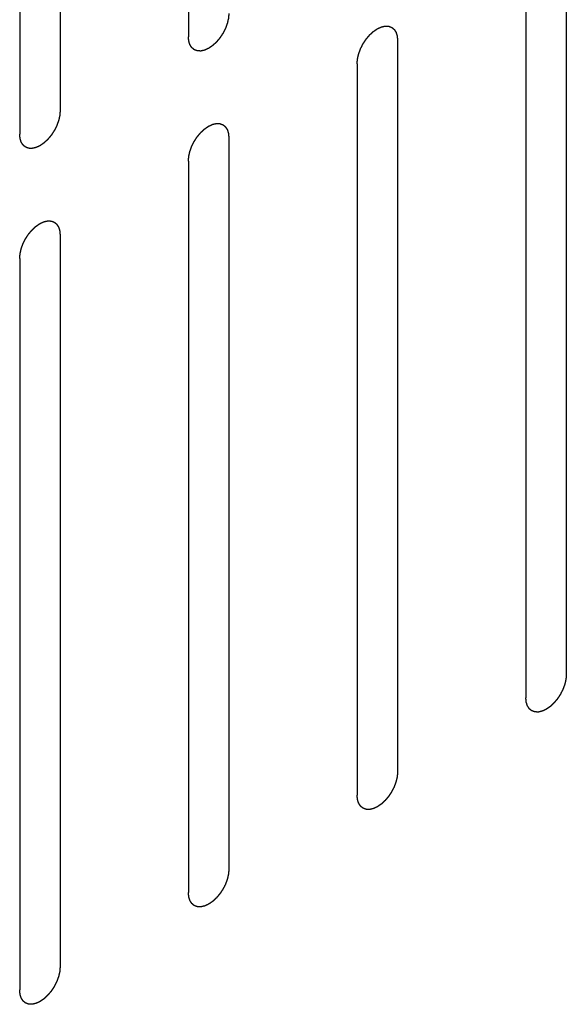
# Model space of a CAD drawing. Header units: inches. Extents: x 5 to 265, y 5 to 171.
# Tile 69 of 212: x 215.496 to 216.213, y 71.776 to 73.068. Entities that reach past the tile are written whole.
import ezdxf

# ---------------------------------------------------------------- set-up
doc = ezdxf.new("R2010")
doc.units = ezdxf.units.IN
doc.header["$LTSCALE"] = 14.96
doc.header["$MEASUREMENT"] = 0
doc.linetypes.add('HIDDEN', pattern=[0.2, 0.1, -0.1])
doc.layers.add('08_ALL_COSMETICS', color=7, linetype='CONTINUOUS')

msp = doc.modelspace()

# ---------------------------------------------------------------- linework, layer by layer
at = {"layer": '08_ALL_COSMETICS', "color": 7, "linetype": 'HIDDEN'}
for p, q in [((215.7169, 74.005), (215.7169, 73.0456)), ((215.5487, 73.9078), (215.5487, 72.9485)), ((215.4956, 73.8772), (215.4956, 72.9178)), ((216.2126, 73.1685), (216.2126, 72.2091)), ((216.1596, 73.1379), (216.1596, 72.1785)), ((215.9913, 73.0407), (215.9913, 72.0813)), ((215.9383, 73.0101), (215.9383, 72.0507)), ((215.77, 72.9129), (215.77, 71.9535)), ((215.7169, 72.8823), (215.7169, 71.9229)), ((215.5487, 72.7852), (215.5487, 71.8258)), ((215.4956, 72.7545), (215.4956, 71.7951))]:
    msp.add_line(p, q, dxfattribs=at)
for points in [[(215.77, 73.0762), (215.7699, 73.0757), (215.7699, 73.0747), (215.7697, 73.0731), (215.7696, 73.0718), (215.7695, 73.0709), (215.7695, 73.0704), (215.7695, 73.07), (215.7694, 73.0696), (215.7693, 73.069), (215.769, 73.0681), (215.7687, 73.0667), (215.7684, 73.0653), (215.7682, 73.0644), (215.7681, 73.0638), (215.768, 73.0634), (215.7678, 73.063), (215.7676, 73.0624), (215.7673, 73.0615), (215.7668, 73.0601), (215.7663, 73.0587), (215.7659, 73.0577), (215.7657, 73.0571), (215.7656, 73.0567), (215.7653, 73.0563), (215.7651, 73.0558), (215.7646, 73.0548), (215.7639, 73.0534), (215.7632, 73.052), (215.7627, 73.0511), (215.7624, 73.0505), (215.7622, 73.0501), (215.762, 73.0497), (215.7616, 73.0492), (215.761, 73.0483), (215.7602, 73.047), (215.7594, 73.0458), (215.7588, 73.0449), (215.7585, 73.0444), (215.7582, 73.044), (215.7579, 73.0437), (215.7575, 73.0432), (215.7569, 73.0424), (215.7559, 73.0413), (215.755, 73.0401), (215.7543, 73.0393), (215.7539, 73.0389), (215.7537, 73.0385), (215.7533, 73.0383), (215.7529, 73.0379), (215.7522, 73.0372), (215.7512, 73.0362), (215.7501, 73.0353), (215.7494, 73.0346), (215.749, 73.0342), (215.7487, 73.0339), (215.7484, 73.0337), (215.7479, 73.0334), (215.7472, 73.0329), (215.7461, 73.0321), (215.745, 73.0314), (215.7442, 73.0308), (215.7438, 73.0305), (215.7435, 73.0303), (215.7431, 73.0302), (215.7427, 73.03), (215.742, 73.0296), (215.7409, 73.0291), (215.7398, 73.0286), (215.7391, 73.0283), (215.7386, 73.0281), (215.7383, 73.0279), (215.738, 73.0278), (215.7376, 73.0277), (215.7369, 73.0276), (215.7358, 73.0273), (215.7348, 73.0271), (215.7341, 73.0269), (215.7337, 73.0269), (215.7334, 73.0268), (215.7331, 73.0268), (215.7327, 73.0268), (215.732, 73.0268), (215.7311, 73.0269), (215.7301, 73.0269), (215.7295, 73.0269), (215.7291, 73.0269), (215.7288, 73.0269), (215.7285, 73.027), (215.7282, 73.0272), (215.7276, 73.0274), (215.7267, 73.0277), (215.7259, 73.028), (215.7253, 73.0282), (215.725, 73.0284), (215.7247, 73.0284), (215.7245, 73.0286), (215.7242, 73.0288), (215.7238, 73.0292), (215.7231, 73.0298), (215.7224, 73.0304), (215.7219, 73.0308), (215.7216, 73.031), (215.7214, 73.0311), (215.7213, 73.0314), (215.7211, 73.0317), (215.7207, 73.0323), (215.7202, 73.0331), (215.7197, 73.0339), (215.7193, 73.0345), (215.7191, 73.0348), (215.719, 73.035), (215.7189, 73.0353), (215.7188, 73.0357), (215.7185, 73.0364), (215.7182, 73.0374), (215.7179, 73.0385), (215.7177, 73.0392), (215.7176, 73.0396), (215.7175, 73.0398), (215.7174, 73.0402), (215.7174, 73.0407), (215.7173, 73.0415), (215.7172, 73.0427), (215.7171, 73.0442), (215.717, 73.0451), (215.7169, 73.0456)], [(215.9383, 73.0101), (215.9383, 73.0106), (215.9384, 73.0117), (215.9385, 73.0132), (215.9386, 73.0145), (215.9387, 73.0154), (215.9387, 73.0159), (215.9388, 73.0163), (215.9389, 73.0167), (215.939, 73.0173), (215.9392, 73.0183), (215.9395, 73.0196), (215.9398, 73.021), (215.94, 73.022), (215.9402, 73.0225), (215.9403, 73.0229), (215.9404, 73.0233), (215.9406, 73.0239), (215.941, 73.0249), (215.9415, 73.0263), (215.942, 73.0276), (215.9423, 73.0286), (215.9426, 73.0292), (215.9427, 73.0296), (215.9429, 73.03), (215.9432, 73.0306), (215.9437, 73.0315), (215.9444, 73.0329), (215.9451, 73.0343), (215.9455, 73.0353), (215.9458, 73.0358), (215.946, 73.0362), (215.9463, 73.0366), (215.9466, 73.0371), (215.9472, 73.038), (215.948, 73.0393), (215.9489, 73.0405), (215.9494, 73.0414), (215.9498, 73.0419), (215.95, 73.0423), (215.9503, 73.0427), (215.9507, 73.0431), (215.9514, 73.0439), (215.9523, 73.0451), (215.9533, 73.0462), (215.9539, 73.047), (215.9543, 73.0474), (215.9546, 73.0478), (215.9549, 73.0481), (215.9553, 73.0485), (215.956, 73.0491), (215.9571, 73.0501), (215.9581, 73.051), (215.9588, 73.0517), (215.9592, 73.0521), (215.9595, 73.0524), (215.9599, 73.0526), (215.9603, 73.0529), (215.9611, 73.0534), (215.9622, 73.0542), (215.9633, 73.055), (215.964, 73.0555), (215.9645, 73.0558), (215.9648, 73.056), (215.9651, 73.0562), (215.9655, 73.0564), (215.9663, 73.0567), (215.9674, 73.0572), (215.9684, 73.0577), (215.9692, 73.0581), (215.9696, 73.0583), (215.9699, 73.0584), (215.9702, 73.0585), (215.9707, 73.0586), (215.9714, 73.0587), (215.9724, 73.059), (215.9734, 73.0592), (215.9742, 73.0594), (215.9746, 73.0595), (215.9749, 73.0596), (215.9752, 73.0595), (215.9756, 73.0595), (215.9762, 73.0595), (215.9772, 73.0595), (215.9781, 73.0594), (215.9788, 73.0594), (215.9792, 73.0594), (215.9795, 73.0594), (215.9797, 73.0593), (215.9801, 73.0592), (215.9806, 73.0589), (215.9815, 73.0586), (215.9823, 73.0583), (215.9829, 73.0581), (215.9833, 73.058), (215.9835, 73.0579), (215.9837, 73.0577), (215.984, 73.0575), (215.9845, 73.0571), (215.9852, 73.0565), (215.9859, 73.0559), (215.9863, 73.0556), (215.9866, 73.0553), (215.9868, 73.0552), (215.987, 73.0549), (215.9872, 73.0546), (215.9875, 73.054), (215.988, 73.0532), (215.9886, 73.0524), (215.9889, 73.0519), (215.9891, 73.0515), (215.9893, 73.0513), (215.9894, 73.051), (215.9895, 73.0506), (215.9897, 73.0499), (215.99, 73.0489), (215.9903, 73.0479), (215.9906, 73.0472), (215.9907, 73.0468), (215.9908, 73.0465), (215.9908, 73.0461), (215.9909, 73.0456), (215.9909, 73.0448), (215.991, 73.0436), (215.9912, 73.0421), (215.9913, 73.0412), (215.9913, 73.0407)], [(215.5487, 72.9485), (215.5486, 72.9479), (215.5485, 72.9469), (215.5484, 72.9453), (215.5483, 72.944), (215.5482, 72.9431), (215.5482, 72.9426), (215.5482, 72.9422), (215.5481, 72.9418), (215.5479, 72.9413), (215.5477, 72.9403), (215.5474, 72.9389), (215.5471, 72.9375), (215.5469, 72.9366), (215.5467, 72.936), (215.5467, 72.9356), (215.5465, 72.9352), (215.5463, 72.9347), (215.5459, 72.9337), (215.5454, 72.9323), (215.5449, 72.9309), (215.5446, 72.9299), (215.5444, 72.9294), (215.5442, 72.9289), (215.544, 72.9285), (215.5437, 72.928), (215.5432, 72.927), (215.5426, 72.9256), (215.5419, 72.9243), (215.5414, 72.9233), (215.5411, 72.9227), (215.5409, 72.9223), (215.5406, 72.9219), (215.5403, 72.9214), (215.5397, 72.9205), (215.5389, 72.9193), (215.5381, 72.918), (215.5375, 72.9171), (215.5371, 72.9166), (215.5369, 72.9162), (215.5366, 72.9159), (215.5362, 72.9154), (215.5356, 72.9146), (215.5346, 72.9135), (215.5337, 72.9124), (215.533, 72.9116), (215.5326, 72.9111), (215.5323, 72.9107), (215.532, 72.9105), (215.5316, 72.9101), (215.5309, 72.9094), (215.5299, 72.9085), (215.5288, 72.9075), (215.5281, 72.9068), (215.5277, 72.9064), (215.5274, 72.9061), (215.5271, 72.9059), (215.5266, 72.9056), (215.5259, 72.9051), (215.5248, 72.9043), (215.5237, 72.9036), (215.5229, 72.903), (215.5225, 72.9028), (215.5221, 72.9025), (215.5218, 72.9024), (215.5214, 72.9022), (215.5206, 72.9018), (215.5196, 72.9013), (215.5185, 72.9008), (215.5177, 72.9005), (215.5173, 72.9003), (215.517, 72.9001), (215.5167, 72.9001), (215.5163, 72.9), (215.5155, 72.8998), (215.5145, 72.8996), (215.5135, 72.8993), (215.5128, 72.8992), (215.5123, 72.8991), (215.512, 72.899), (215.5118, 72.899), (215.5114, 72.899), (215.5107, 72.8991), (215.5097, 72.8991), (215.5088, 72.8991), (215.5081, 72.8991), (215.5078, 72.8992), (215.5075, 72.8991), (215.5072, 72.8993), (215.5069, 72.8994), (215.5063, 72.8996), (215.5054, 72.8999), (215.5046, 72.9002), (215.504, 72.9004), (215.5036, 72.9006), (215.5034, 72.9006), (215.5032, 72.9008), (215.5029, 72.9011), (215.5024, 72.9015), (215.5017, 72.902), (215.5011, 72.9026), (215.5006, 72.903), (215.5003, 72.9032), (215.5001, 72.9034), (215.5, 72.9036), (215.4997, 72.9039), (215.4994, 72.9045), (215.4989, 72.9053), (215.4984, 72.9061), (215.498, 72.9067), (215.4978, 72.907), (215.4976, 72.9072), (215.4976, 72.9075), (215.4974, 72.9079), (215.4972, 72.9087), (215.4969, 72.9097), (215.4966, 72.9107), (215.4964, 72.9114), (215.4962, 72.9118), (215.4961, 72.9121), (215.4961, 72.9124), (215.4961, 72.9129), (215.496, 72.9138), (215.4959, 72.915), (215.4958, 72.9164), (215.4957, 72.9174), (215.4956, 72.9178)], [(215.7169, 72.8823), (215.717, 72.8828), (215.7171, 72.8839), (215.7172, 72.8854), (215.7173, 72.8867), (215.7174, 72.8876), (215.7174, 72.8882), (215.7174, 72.8885), (215.7175, 72.889), (215.7177, 72.8895), (215.7179, 72.8905), (215.7182, 72.8918), (215.7185, 72.8932), (215.7187, 72.8942), (215.7189, 72.8947), (215.7189, 72.8951), (215.7191, 72.8956), (215.7193, 72.8961), (215.7197, 72.8971), (215.7202, 72.8985), (215.7207, 72.8999), (215.721, 72.9008), (215.7212, 72.9014), (215.7214, 72.9018), (215.7216, 72.9022), (215.7219, 72.9028), (215.7224, 72.9037), (215.723, 72.9051), (215.7237, 72.9065), (215.7242, 72.9075), (215.7245, 72.908), (215.7247, 72.9085), (215.725, 72.9088), (215.7253, 72.9093), (215.7259, 72.9102), (215.7267, 72.9115), (215.7275, 72.9128), (215.7281, 72.9137), (215.7285, 72.9142), (215.7287, 72.9146), (215.729, 72.9149), (215.7294, 72.9153), (215.73, 72.9161), (215.731, 72.9173), (215.7319, 72.9184), (215.7326, 72.9192), (215.733, 72.9197), (215.7333, 72.92), (215.7336, 72.9203), (215.734, 72.9207), (215.7347, 72.9213), (215.7357, 72.9223), (215.7368, 72.9233), (215.7375, 72.9239), (215.7379, 72.9243), (215.7382, 72.9246), (215.7385, 72.9248), (215.739, 72.9251), (215.7398, 72.9257), (215.7408, 72.9264), (215.7419, 72.9272), (215.7427, 72.9277), (215.7431, 72.928), (215.7435, 72.9283), (215.7438, 72.9284), (215.7442, 72.9286), (215.745, 72.9289), (215.746, 72.9294), (215.7471, 72.9299), (215.7479, 72.9303), (215.7483, 72.9305), (215.7486, 72.9307), (215.7489, 72.9307), (215.7493, 72.9308), (215.7501, 72.931), (215.7511, 72.9312), (215.7521, 72.9314), (215.7528, 72.9316), (215.7533, 72.9317), (215.7536, 72.9318), (215.7539, 72.9317), (215.7542, 72.9317), (215.7549, 72.9317), (215.7559, 72.9317), (215.7568, 72.9316), (215.7575, 72.9316), (215.7578, 72.9316), (215.7581, 72.9316), (215.7584, 72.9315), (215.7587, 72.9314), (215.7593, 72.9312), (215.7602, 72.9308), (215.761, 72.9305), (215.7616, 72.9303), (215.762, 72.9302), (215.7622, 72.9301), (215.7624, 72.9299), (215.7627, 72.9297), (215.7632, 72.9293), (215.7639, 72.9287), (215.7645, 72.9282), (215.765, 72.9278), (215.7653, 72.9275), (215.7655, 72.9274), (215.7656, 72.9271), (215.7659, 72.9268), (215.7662, 72.9262), (215.7667, 72.9255), (215.7672, 72.9246), (215.7676, 72.9241), (215.7678, 72.9238), (215.768, 72.9235), (215.768, 72.9232), (215.7682, 72.9228), (215.7684, 72.9221), (215.7687, 72.9211), (215.769, 72.9201), (215.7692, 72.9194), (215.7694, 72.919), (215.7695, 72.9187), (215.7695, 72.9183), (215.7695, 72.9178), (215.7696, 72.917), (215.7697, 72.9158), (215.7698, 72.9144), (215.7699, 72.9134), (215.77, 72.9129)], [(215.4956, 72.7545), (215.4957, 72.7551), (215.4957, 72.7561), (215.4959, 72.7577), (215.496, 72.759), (215.4961, 72.7599), (215.4961, 72.7604), (215.4961, 72.7608), (215.4962, 72.7612), (215.4963, 72.7617), (215.4966, 72.7627), (215.4969, 72.7641), (215.4972, 72.7654), (215.4974, 72.7664), (215.4975, 72.7669), (215.4976, 72.7674), (215.4978, 72.7678), (215.498, 72.7683), (215.4983, 72.7693), (215.4988, 72.7707), (215.4993, 72.7721), (215.4997, 72.7731), (215.4999, 72.7736), (215.5, 72.774), (215.5003, 72.7744), (215.5005, 72.775), (215.501, 72.776), (215.5017, 72.7774), (215.5024, 72.7787), (215.5029, 72.7797), (215.5032, 72.7802), (215.5034, 72.7807), (215.5036, 72.781), (215.504, 72.7816), (215.5046, 72.7824), (215.5054, 72.7837), (215.5062, 72.785), (215.5068, 72.7859), (215.5071, 72.7864), (215.5074, 72.7868), (215.5077, 72.7871), (215.5081, 72.7876), (215.5087, 72.7884), (215.5097, 72.7895), (215.5106, 72.7906), (215.5113, 72.7914), (215.5117, 72.7919), (215.5119, 72.7922), (215.5123, 72.7925), (215.5127, 72.7929), (215.5134, 72.7936), (215.5144, 72.7945), (215.5155, 72.7955), (215.5162, 72.7962), (215.5166, 72.7965), (215.5169, 72.7968), (215.5172, 72.7971), (215.5177, 72.7974), (215.5184, 72.7979), (215.5195, 72.7986), (215.5206, 72.7994), (215.5214, 72.7999), (215.5218, 72.8002), (215.5221, 72.8005), (215.5225, 72.8006), (215.5229, 72.8008), (215.5236, 72.8012), (215.5247, 72.8017), (215.5258, 72.8022), (215.5265, 72.8025), (215.527, 72.8027), (215.5273, 72.8029), (215.5276, 72.8029), (215.528, 72.803), (215.5287, 72.8032), (215.5298, 72.8034), (215.5308, 72.8037), (215.5315, 72.8038), (215.5319, 72.8039), (215.5323, 72.804), (215.5325, 72.804), (215.5329, 72.804), (215.5336, 72.8039), (215.5345, 72.8039), (215.5355, 72.8039), (215.5361, 72.8038), (215.5365, 72.8038), (215.5368, 72.8038), (215.5371, 72.8037), (215.5374, 72.8036), (215.538, 72.8034), (215.5389, 72.8031), (215.5397, 72.8028), (215.5403, 72.8025), (215.5406, 72.8024), (215.5409, 72.8023), (215.5411, 72.8021), (215.5414, 72.8019), (215.5418, 72.8015), (215.5425, 72.801), (215.5432, 72.8004), (215.5437, 72.8), (215.544, 72.7998), (215.5442, 72.7996), (215.5443, 72.7993), (215.5445, 72.799), (215.5449, 72.7985), (215.5454, 72.7977), (215.5459, 72.7969), (215.5463, 72.7963), (215.5465, 72.796), (215.5466, 72.7958), (215.5467, 72.7954), (215.5468, 72.795), (215.5471, 72.7943), (215.5474, 72.7933), (215.5477, 72.7923), (215.5479, 72.7916), (215.548, 72.7912), (215.5481, 72.7909), (215.5482, 72.7905), (215.5482, 72.7901), (215.5483, 72.7892), (215.5484, 72.788), (215.5485, 72.7866), (215.5486, 72.7856), (215.5487, 72.7852)], [(216.2126, 72.2091), (216.2126, 72.2086), (216.2125, 72.2075), (216.2124, 72.206), (216.2123, 72.2047), (216.2122, 72.2038), (216.2121, 72.2033), (216.2121, 72.2029), (216.212, 72.2024), (216.2119, 72.2019), (216.2117, 72.2009), (216.2114, 72.1996), (216.2111, 72.1982), (216.2108, 72.1972), (216.2107, 72.1967), (216.2106, 72.1963), (216.2105, 72.1959), (216.2103, 72.1953), (216.2099, 72.1943), (216.2094, 72.1929), (216.2089, 72.1915), (216.2086, 72.1906), (216.2083, 72.19), (216.2082, 72.1896), (216.208, 72.1892), (216.2077, 72.1886), (216.2072, 72.1877), (216.2065, 72.1863), (216.2058, 72.1849), (216.2053, 72.1839), (216.2051, 72.1834), (216.2049, 72.183), (216.2046, 72.1826), (216.2043, 72.1821), (216.2037, 72.1812), (216.2029, 72.1799), (216.202, 72.1786), (216.2014, 72.1778), (216.2011, 72.1772), (216.2009, 72.1769), (216.2006, 72.1765), (216.2002, 72.1761), (216.1995, 72.1753), (216.1986, 72.1741), (216.1976, 72.173), (216.197, 72.1722), (216.1966, 72.1718), (216.1963, 72.1714), (216.196, 72.1711), (216.1956, 72.1707), (216.1949, 72.1701), (216.1938, 72.1691), (216.1928, 72.1681), (216.1921, 72.1675), (216.1917, 72.1671), (216.1914, 72.1668), (216.191, 72.1666), (216.1906, 72.1663), (216.1898, 72.1657), (216.1887, 72.165), (216.1876, 72.1642), (216.1869, 72.1637), (216.1864, 72.1634), (216.1861, 72.1632), (216.1858, 72.163), (216.1854, 72.1628), (216.1846, 72.1625), (216.1835, 72.162), (216.1825, 72.1615), (216.1817, 72.1611), (216.1813, 72.1609), (216.181, 72.1608), (216.1806, 72.1607), (216.1802, 72.1606), (216.1795, 72.1605), (216.1785, 72.1602), (216.1775, 72.16), (216.1767, 72.1598), (216.1763, 72.1597), (216.176, 72.1596), (216.1757, 72.1597), (216.1753, 72.1597), (216.1747, 72.1597), (216.1737, 72.1597), (216.1728, 72.1598), (216.1721, 72.1598), (216.1717, 72.1598), (216.1714, 72.1598), (216.1712, 72.1599), (216.1708, 72.16), (216.1702, 72.1603), (216.1694, 72.1606), (216.1685, 72.1609), (216.168, 72.1611), (216.1676, 72.1612), (216.1673, 72.1613), (216.1672, 72.1615), (216.1669, 72.1617), (216.1664, 72.1621), (216.1657, 72.1627), (216.165, 72.1632), (216.1646, 72.1636), (216.1643, 72.1639), (216.1641, 72.164), (216.1639, 72.1643), (216.1637, 72.1646), (216.1634, 72.1652), (216.1629, 72.166), (216.1623, 72.1668), (216.162, 72.1673), (216.1618, 72.1677), (216.1616, 72.1679), (216.1615, 72.1682), (216.1614, 72.1686), (216.1612, 72.1693), (216.1609, 72.1703), (216.1606, 72.1713), (216.1603, 72.172), (216.1602, 72.1724), (216.1601, 72.1727), (216.1601, 72.1731), (216.16, 72.1736), (216.16, 72.1744), (216.1599, 72.1756), (216.1597, 72.177), (216.1596, 72.178), (216.1596, 72.1785)], [(215.9913, 72.0813), (215.9913, 72.0808), (215.9912, 72.0798), (215.9911, 72.0782), (215.9909, 72.0769), (215.9909, 72.076), (215.9908, 72.0755), (215.9908, 72.0751), (215.9907, 72.0747), (215.9906, 72.0741), (215.9904, 72.0732), (215.9901, 72.0718), (215.9897, 72.0704), (215.9895, 72.0695), (215.9894, 72.0689), (215.9893, 72.0685), (215.9891, 72.0681), (215.9889, 72.0675), (215.9886, 72.0665), (215.9881, 72.0652), (215.9876, 72.0638), (215.9872, 72.0628), (215.987, 72.0622), (215.9869, 72.0618), (215.9867, 72.0614), (215.9864, 72.0609), (215.9859, 72.0599), (215.9852, 72.0585), (215.9845, 72.0571), (215.984, 72.0562), (215.9837, 72.0556), (215.9835, 72.0552), (215.9833, 72.0548), (215.983, 72.0543), (215.9824, 72.0534), (215.9815, 72.0521), (215.9807, 72.0509), (215.9801, 72.05), (215.9798, 72.0495), (215.9795, 72.0491), (215.9792, 72.0487), (215.9789, 72.0483), (215.9782, 72.0475), (215.9773, 72.0464), (215.9763, 72.0452), (215.9756, 72.0444), (215.9753, 72.044), (215.975, 72.0436), (215.9747, 72.0433), (215.9743, 72.043), (215.9735, 72.0423), (215.9725, 72.0413), (215.9715, 72.0404), (215.9707, 72.0397), (215.9703, 72.0393), (215.97, 72.039), (215.9697, 72.0388), (215.9693, 72.0385), (215.9685, 72.038), (215.9674, 72.0372), (215.9663, 72.0365), (215.9655, 72.0359), (215.9651, 72.0356), (215.9648, 72.0354), (215.9645, 72.0352), (215.964, 72.035), (215.9633, 72.0347), (215.9622, 72.0342), (215.9611, 72.0337), (215.9604, 72.0333), (215.96, 72.0332), (215.9596, 72.033), (215.9593, 72.0329), (215.9589, 72.0328), (215.9582, 72.0327), (215.9572, 72.0324), (215.9561, 72.0322), (215.9554, 72.032), (215.955, 72.0319), (215.9547, 72.0318), (215.9544, 72.0319), (215.954, 72.0319), (215.9533, 72.0319), (215.9524, 72.032), (215.9514, 72.032), (215.9508, 72.032), (215.9504, 72.032), (215.9501, 72.032), (215.9499, 72.0321), (215.9495, 72.0323), (215.9489, 72.0325), (215.9481, 72.0328), (215.9472, 72.0331), (215.9466, 72.0333), (215.9463, 72.0334), (215.946, 72.0335), (215.9458, 72.0337), (215.9456, 72.0339), (215.9451, 72.0343), (215.9444, 72.0349), (215.9437, 72.0355), (215.9432, 72.0359), (215.943, 72.0361), (215.9427, 72.0362), (215.9426, 72.0365), (215.9424, 72.0368), (215.942, 72.0374), (215.9415, 72.0382), (215.941, 72.039), (215.9407, 72.0395), (215.9405, 72.0399), (215.9403, 72.0401), (215.9402, 72.0404), (215.9401, 72.0408), (215.9399, 72.0415), (215.9395, 72.0425), (215.9392, 72.0435), (215.939, 72.0442), (215.9389, 72.0447), (215.9388, 72.0449), (215.9388, 72.0453), (215.9387, 72.0458), (215.9386, 72.0466), (215.9385, 72.0478), (215.9384, 72.0493), (215.9383, 72.0502), (215.9383, 72.0507)], [(215.77, 71.9535), (215.7699, 71.953), (215.7699, 71.952), (215.7697, 71.9504), (215.7696, 71.9491), (215.7695, 71.9482), (215.7695, 71.9477), (215.7695, 71.9473), (215.7694, 71.9469), (215.7693, 71.9463), (215.769, 71.9454), (215.7687, 71.944), (215.7684, 71.9426), (215.7682, 71.9417), (215.7681, 71.9411), (215.768, 71.9407), (215.7678, 71.9403), (215.7676, 71.9397), (215.7673, 71.9388), (215.7668, 71.9374), (215.7663, 71.936), (215.7659, 71.935), (215.7657, 71.9345), (215.7656, 71.934), (215.7653, 71.9336), (215.7651, 71.9331), (215.7646, 71.9321), (215.7639, 71.9307), (215.7632, 71.9293), (215.7627, 71.9284), (215.7624, 71.9278), (215.7622, 71.9274), (215.762, 71.927), (215.7616, 71.9265), (215.761, 71.9256), (215.7602, 71.9244), (215.7594, 71.9231), (215.7588, 71.9222), (215.7585, 71.9217), (215.7582, 71.9213), (215.7579, 71.921), (215.7575, 71.9205), (215.7569, 71.9197), (215.7559, 71.9186), (215.755, 71.9174), (215.7543, 71.9166), (215.7539, 71.9162), (215.7537, 71.9158), (215.7533, 71.9156), (215.7529, 71.9152), (215.7522, 71.9145), (215.7512, 71.9135), (215.7501, 71.9126), (215.7494, 71.9119), (215.749, 71.9115), (215.7487, 71.9112), (215.7484, 71.911), (215.7479, 71.9107), (215.7472, 71.9102), (215.7461, 71.9094), (215.745, 71.9087), (215.7442, 71.9081), (215.7438, 71.9078), (215.7435, 71.9076), (215.7431, 71.9075), (215.7427, 71.9073), (215.742, 71.9069), (215.7409, 71.9064), (215.7398, 71.9059), (215.7391, 71.9056), (215.7386, 71.9054), (215.7383, 71.9052), (215.738, 71.9052), (215.7376, 71.9051), (215.7369, 71.9049), (215.7358, 71.9047), (215.7348, 71.9044), (215.7341, 71.9043), (215.7337, 71.9042), (215.7334, 71.9041), (215.7331, 71.9041), (215.7327, 71.9041), (215.732, 71.9041), (215.7311, 71.9042), (215.7301, 71.9042), (215.7295, 71.9042), (215.7291, 71.9043), (215.7288, 71.9042), (215.7285, 71.9044), (215.7282, 71.9045), (215.7276, 71.9047), (215.7267, 71.905), (215.7259, 71.9053), (215.7253, 71.9055), (215.725, 71.9057), (215.7247, 71.9057), (215.7245, 71.9059), (215.7242, 71.9061), (215.7238, 71.9066), (215.7231, 71.9071), (215.7224, 71.9077), (215.7219, 71.9081), (215.7216, 71.9083), (215.7214, 71.9085), (215.7213, 71.9087), (215.7211, 71.909), (215.7207, 71.9096), (215.7202, 71.9104), (215.7197, 71.9112), (215.7193, 71.9118), (215.7191, 71.9121), (215.719, 71.9123), (215.7189, 71.9126), (215.7188, 71.913), (215.7185, 71.9137), (215.7182, 71.9148), (215.7179, 71.9158), (215.7177, 71.9165), (215.7176, 71.9169), (215.7175, 71.9172), (215.7174, 71.9175), (215.7174, 71.918), (215.7173, 71.9189), (215.7172, 71.92), (215.7171, 71.9215), (215.717, 71.9224), (215.7169, 71.9229)], [(215.5487, 71.8258), (215.5486, 71.8252), (215.5485, 71.8242), (215.5484, 71.8226), (215.5483, 71.8213), (215.5482, 71.8204), (215.5482, 71.8199), (215.5482, 71.8195), (215.5481, 71.8191), (215.5479, 71.8186), (215.5477, 71.8176), (215.5474, 71.8162), (215.5471, 71.8149), (215.5469, 71.8139), (215.5467, 71.8133), (215.5467, 71.8129), (215.5465, 71.8125), (215.5463, 71.812), (215.5459, 71.811), (215.5454, 71.8096), (215.5449, 71.8082), (215.5446, 71.8072), (215.5444, 71.8067), (215.5442, 71.8063), (215.544, 71.8058), (215.5437, 71.8053), (215.5432, 71.8043), (215.5426, 71.8029), (215.5419, 71.8016), (215.5414, 71.8006), (215.5411, 71.8), (215.5409, 71.7996), (215.5406, 71.7992), (215.5403, 71.7987), (215.5397, 71.7978), (215.5389, 71.7966), (215.5381, 71.7953), (215.5375, 71.7944), (215.5371, 71.7939), (215.5369, 71.7935), (215.5366, 71.7932), (215.5362, 71.7927), (215.5356, 71.7919), (215.5346, 71.7908), (215.5337, 71.7897), (215.533, 71.7889), (215.5326, 71.7884), (215.5323, 71.7881), (215.532, 71.7878), (215.5316, 71.7874), (215.5309, 71.7867), (215.5299, 71.7858), (215.5288, 71.7848), (215.5281, 71.7841), (215.5277, 71.7838), (215.5274, 71.7834), (215.5271, 71.7832), (215.5266, 71.7829), (215.5259, 71.7824), (215.5248, 71.7816), (215.5237, 71.7809), (215.5229, 71.7804), (215.5225, 71.7801), (215.5221, 71.7798), (215.5218, 71.7797), (215.5214, 71.7795), (215.5206, 71.7791), (215.5196, 71.7786), (215.5185, 71.7781), (215.5177, 71.7778), (215.5173, 71.7776), (215.517, 71.7774), (215.5167, 71.7774), (215.5163, 71.7773), (215.5155, 71.7771), (215.5145, 71.7769), (215.5135, 71.7766), (215.5128, 71.7765), (215.5123, 71.7764), (215.512, 71.7763), (215.5118, 71.7763), (215.5114, 71.7763), (215.5107, 71.7764), (215.5097, 71.7764), (215.5088, 71.7764), (215.5081, 71.7764), (215.5078, 71.7765), (215.5075, 71.7765), (215.5072, 71.7766), (215.5069, 71.7767), (215.5063, 71.7769), (215.5054, 71.7772), (215.5046, 71.7775), (215.504, 71.7778), (215.5036, 71.7779), (215.5034, 71.778), (215.5032, 71.7782), (215.5029, 71.7784), (215.5024, 71.7788), (215.5017, 71.7793), (215.5011, 71.7799), (215.5006, 71.7803), (215.5003, 71.7805), (215.5001, 71.7807), (215.5, 71.7809), (215.4997, 71.7813), (215.4994, 71.7818), (215.4989, 71.7826), (215.4984, 71.7834), (215.498, 71.784), (215.4978, 71.7843), (215.4976, 71.7845), (215.4976, 71.7849), (215.4974, 71.7853), (215.4972, 71.786), (215.4969, 71.787), (215.4966, 71.788), (215.4964, 71.7887), (215.4962, 71.7891), (215.4961, 71.7894), (215.4961, 71.7898), (215.4961, 71.7902), (215.496, 71.7911), (215.4959, 71.7923), (215.4958, 71.7937), (215.4957, 71.7947), (215.4956, 71.7951)]]:
    msp.add_open_spline(points, degree=3, knots=[0, 0, 0, 0, 0.015625, 0.03125, 0.046875, 0.054688, 0.058594, 0.0625, 0.066406, 0.070312, 0.078125, 0.09375, 0.109375, 0.117188, 0.121094, 0.125, 0.128906, 0.132812, 0.140625, 0.15625, 0.171875, 0.179688, 0.183594, 0.1875, 0.191406, 0.195312, 0.203125, 0.21875, 0.234375, 0.242188, 0.246094, 0.25, 0.253906, 0.257812, 0.265625, 0.28125, 0.296875, 0.304688, 0.308594, 0.3125, 0.316406, 0.320312, 0.328125, 0.34375, 0.359375, 0.367188, 0.371094, 0.375, 0.378906, 0.382812, 0.390625, 0.40625, 0.421875, 0.429688, 0.433594, 0.4375, 0.441406, 0.445312, 0.453125, 0.46875, 0.484375, 0.492188, 0.496094, 0.5, 0.503906, 0.507812, 0.515625, 0.53125, 0.546875, 0.554688, 0.558594, 0.5625, 0.566406, 0.570312, 0.578125, 0.59375, 0.609375, 0.617188, 0.621094, 0.625, 0.628906, 0.632812, 0.640625, 0.65625, 0.671875, 0.679688, 0.683594, 0.6875, 0.691406, 0.695312, 0.703125, 0.71875, 0.734375, 0.742188, 0.746094, 0.75, 0.753906, 0.757812, 0.765625, 0.78125, 0.796875, 0.804688, 0.808594, 0.8125, 0.816406, 0.820312, 0.828125, 0.84375, 0.859375, 0.867188, 0.871094, 0.875, 0.878906, 0.882812, 0.890625, 0.90625, 0.921875, 0.929688, 0.933594, 0.9375, 0.941406, 0.945312, 0.953125, 0.96875, 0.984375, 1, 1, 1, 1], dxfattribs=at)

doc.saveas('drawing.dxf')
